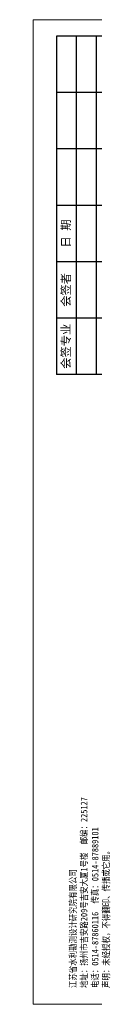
# Model space of a CAD drawing. Extents: x 464172 to 473094, y 3847158 to 3855433.
# Tile 79 of 98: x 469791 to 469810, y 3851751 to 3852048. Entities that reach past the tile are written whole.
import ezdxf
from ezdxf.enums import TextEntityAlignment as Align

# ---------------------------------------------------------------- set-up
doc = ezdxf.new("R2010")
doc.units = 0
doc.layers.get('0').update_dxf_attribs({"linetype": 'CONTINUOUS'})
doc.layers.add('断面', color=7, linetype='CONTINUOUS')
doc.styles.add('LYJFS', font='times.ttf', dxfattribs={"width": 0.7})
doc.styles.add('仿宋', font='FangSong_GB2312.ttf', dxfattribs={"width": 0.8})
doc.styles.add('宋体', font='txt')

# ---------------------------------------------------------------- blocks, each defined once
blk = doc.blocks.new('TK')
h = blk.add_hatch(color=152)
h.dxf.hatch_style = 1
h.paths.add_polyline_path([(37.76634519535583, 12, 1), (28.08865389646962, 12, 1)])
h.paths.add_polyline_path([(37.60348109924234, 12, 1), (28.2515179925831, 12, 1)], flags=16)
h = blk.add_hatch(color=152)
h.dxf.hatch_style = 1
edge = h.paths.add_edge_path()
edge.add_arc((34.80941884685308, 9.57513306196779), 1.461698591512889, 43.31770961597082, 70.37003522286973)
edge.add_arc((33.42980450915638, 5.707128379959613), 5.568375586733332, 70.37003522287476, 84.52854590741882)
edge.add_arc((32.84297213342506, -0.4193509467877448), 11.72289597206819, 84.5285459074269, 95.17746754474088)
edge.add_arc((32.98455917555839, 9.871856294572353), 1.831337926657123, 111.7965680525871, 130.9174013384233, ccw=False)
edge.add_arc((34.88031159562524, 5.13131362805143), 6.936886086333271, 98.84274785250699, 111.79656805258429, ccw=False)
edge.add_arc((35.94667124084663, -1.723120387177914), 13.873772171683, 95.21036804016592, 98.84274785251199, ccw=False)
edge.add_ellipse((32.92749954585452, 12.29239219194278), major_axis=(-1.773815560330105, 0), ratio=0.8776980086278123, start_angle=172.6538623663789, end_angle=176.9129867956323)
edge.add_arc((34.51986391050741, 1.961408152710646), 10.24870363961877, 88.99992913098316, 98.52267106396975)
edge.add_arc((34.12653419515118, 4.586133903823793), 7.594670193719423, 98.5226710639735, 116.8491039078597)
edge.add_arc((31.25213164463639, 10.26438648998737), 1.230336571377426, 116.8491039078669, 139.2900683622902)
edge.add_arc((30.4676556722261, 10.93937889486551), 0.1954369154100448, 139.2900683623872, 263.050638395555)
edge.add_arc((30.65080526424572, 12.44199033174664), 1.70916902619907, 263.0506383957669, 272.136251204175)
edge.add_arc((31.81845295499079, -18.86063964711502), 29.61523112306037, 88.46268833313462, 92.13625120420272, ccw=False)
edge.add_arc((32.47617160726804, 5.646726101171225), 5.099041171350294, 68.07113774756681, 88.46268833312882, ccw=False)
edge.add_arc((36.58583429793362, -10.91731876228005), 21.4080615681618, 95.91294384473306, 98.79521578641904)
edge.add_arc((35.21854840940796, -2.080308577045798), 12.46590188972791, 98.79521578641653, 117.8496747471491)
edge.add_arc((93.71745628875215, -228.4932874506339), 245.9934265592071, 104.7703900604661, 105.15790668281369, ccw=False)
edge.add_line((31.00239690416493, 9.371353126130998), (30.1988762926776, 9.045501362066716))
edge.add_arc((51.56004769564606, -88.12407086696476), 99.48982566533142, 100.90627282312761, 102.39834375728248, ccw=False)
edge.add_line((32.73627937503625, 9.568770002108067), (32.12568198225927, 9.380185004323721))
edge.add_arc((29.81630978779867, 37.97211086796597), 28.68503833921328, 274.6177604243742, 279.6944367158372)
edge.add_arc((33.87653895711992, 14.20489681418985), 4.573507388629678, 279.694436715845, 287.6119267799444)
edge.add_arc((34.76080719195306, 11.41934212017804), 1.650966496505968, 287.6119267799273, 311.5140981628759)
edge.add_arc((35.67269695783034, 10.38914913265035), 0.2751610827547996, 311.5140981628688, 403.3177096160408)
edge = h.paths.add_edge_path()
edge.add_arc((37.34861352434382, 13.13700107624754), 2.066422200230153, 138.9741968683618, 204.1180883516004, ccw=False)
edge.add_line((35.78967558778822, 14.49339822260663), (34.09257231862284, 14.49339822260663))
edge.add_line((34.09257231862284, 14.49339822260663), (34.09257231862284, 15.08006279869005))
edge.add_line((34.09257231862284, 15.08006279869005), (31.76242677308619, 15.08006279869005))
edge.add_line((31.76242677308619, 15.08006279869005), (31.76242677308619, 14.49339822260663))
edge.add_line((31.76242677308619, 14.49339822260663), (30.06532350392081, 14.49339822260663))
edge.add_arc((28.50638556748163, 13.13700107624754), 2.066422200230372, -24.118088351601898, 41.0258031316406, ccw=False)
edge.add_arc((26.96985351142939, 13.82490731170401), 3.749914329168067, 314.34412131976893, 335.8819116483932, ccw=False)
edge.add_arc((28.92445619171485, 14.17747440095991), 3.106664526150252, 282.3877277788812, 290.1465811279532)
edge.add_arc((25.86021252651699, 22.52986678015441), 12.00340818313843, 290.1465811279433, 296.6495194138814)
edge.add_ellipse((32.92749954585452, 12.29239219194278), major_axis=(-1.773815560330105, 0), ratio=0.8776980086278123, start_angle=176.9129867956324, end_angle=378.37473811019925, ccw=False)
edge.add_ellipse((32.92749954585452, 12.29239219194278), major_axis=(-1.773815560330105, 0), ratio=0.8776980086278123, start_angle=172.653862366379, end_angle=176.9129867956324, ccw=False)
edge.add_ellipse((32.92749954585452, 12.29239219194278), major_axis=(-1.773815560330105, 0), ratio=0.8776980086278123, start_angle=161.6252618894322, end_angle=172.653862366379, ccw=False)
edge.add_arc((39.99478656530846, 22.52986678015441), 12.00340818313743, 243.3504805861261, 249.853418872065)
edge.add_arc((36.93054290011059, 14.17747440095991), 3.106664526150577, 249.8534188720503, 257.61227222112)
edge.add_arc((38.88514558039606, 13.82490731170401), 3.74991432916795, 204.1180883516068, 225.6558786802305, ccw=False)
at = {"lineweight": 0}
for p, q in [((0, 0), (0, 297)), ((0, 297), (420, 297)), ((420, 297), (420, 0)), ((415, 12), (208, 12)), ((420, 0), (0, 0))]:
    blk.add_line(p, q, dxfattribs=at)
for p, q in [((25, 292), (7, 292)), ((7, 292), (7, 190)), ((13, 292), (13, 190)), ((19, 292), (19, 190)), ((25, 275), (7, 275)), ((25, 258), (7, 258)), ((25, 241), (7, 241)), ((25, 224), (7, 224)), ((25, 207), (7, 207)), ((25, 190), (7, 190)), ((118, 19), (118, 5)), ((153, 19), (153, 5)), ((208, 19), (208, 5)), ((234, 19), (234, 5)), ((253, 19), (253, 5)), ((272, 19), (272, 5)), ((291, 19), (291, 5)), ((310, 19), (310, 5)), ((329, 19), (329, 5)), ((348, 19), (348, 5)), ((366, 19), (366, 5)), ((383, 12), (383, 5))]:
    blk.add_line(p, q)
at = {"lineweight": 0, "const_width": 1}
blk.add_lwpolyline([(25, 292), (415, 292), (415, 5), (25, 5)], close=True, dxfattribs=at)
at = {"lineweight": 0, "const_width": 0.4}
blk.add_lwpolyline([(415, 19), (25, 19)], dxfattribs=at)
at = {"color": 152}
for points in [[(31.24412181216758, 11.80161767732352, -0.02838203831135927), (29.99446309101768, 11.26089254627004, -0.03386732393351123), (29.59091690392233, 11.14313846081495, 0.09425397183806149), (30.39241989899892, 12.29262248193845, 0.2921547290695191), (30.06532350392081, 14.49339822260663), (31.76242677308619, 14.49339822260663), (31.76242677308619, 15.08006279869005), (34.09257231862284, 15.08006279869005), (34.09257231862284, 14.49339822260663), (35.78967558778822, 14.49339822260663, 0.29215472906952), (35.46257919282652, 12.29262248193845, 0.09425397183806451), (36.2640821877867, 11.14313846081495, -0.03386732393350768), (35.86053600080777, 11.26089254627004, -0.02838203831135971), (34.61087727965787, 11.80161767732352)], [(34.69874112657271, 12.20855064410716, 0.04157472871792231), (33.0009984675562, 12.09693843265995, 0.08013502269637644), (30.6964595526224, 11.36209164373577, 0.09823132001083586), (30.31951032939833, 11.06684867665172, 0.599439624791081), (30.44400935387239, 10.74537776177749, 0.03966424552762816), (30.71451621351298, 10.73400916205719, -0.01603031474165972), (32.61296833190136, 10.7439319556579, -0.08921046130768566), (34.38043466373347, 10.37684270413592, 0.01257694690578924), (33.31247064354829, 10.23900867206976, 0.08333285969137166), (29.39506013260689, 8.941746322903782, -0.001690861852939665), (31.00239690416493, 9.371353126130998), (30.1988762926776, 9.045501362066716, -0.006510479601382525), (32.73627937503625, 9.568770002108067), (32.12568198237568, 9.380185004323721, 0.02215480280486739), (34.64668864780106, 9.696699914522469, 0.03456031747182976), (35.26033732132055, 9.845760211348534, 0.1046726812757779), (35.85507491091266, 10.18311053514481, 0.4234638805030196), (35.87289335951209, 10.57792154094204, 0.1185893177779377), (35.30046801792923, 10.95188049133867, 0.06185687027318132), (33.96074808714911, 11.25013348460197, 0.04649815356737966), (31.78508714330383, 11.25571519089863, -0.08362449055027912), (32.30456102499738, 11.57226833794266, -0.05658197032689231), (33.81395195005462, 11.9857476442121, -0.01585057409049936), (34.68675527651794, 12.09332510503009)]]:
    blk.add_lwpolyline(points, format="xyb", dxfattribs=at)
for radius in [4.838845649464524, 4.675981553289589]:
    blk.add_circle((32.92749954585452, 12), radius, dxfattribs=at)
blk.add_arc((34.88031159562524, 5.13131362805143), 6.936886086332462, 98.84274785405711, 111.7965680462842, dxfattribs=at)
for start_param, end_param in [(2.820892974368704, 6.603884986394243), (3.013378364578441, 3.087714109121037)]:
    blk.add_ellipse((32.92749954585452, 12.29239219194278), major_axis=(-1.773815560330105, 0), ratio=0.8776980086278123, start_param=start_param, end_param=end_param, dxfattribs=at)
at = {"style": '宋体'}
for s, height, width, p in [('江苏省水利勘测设计研究院有限公司', 3.75, 0.9, (77.12731924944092, 13.75084589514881)), ('农业综合开发中型灌区节水配套改造项目', 1.8, 0.75, (136, 14.74047347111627)), ('-江苏省徐州市丰县四联河灌区', 1.8, 0.75, (136, 11.02926161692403)), ('Jiangsu Surveying and Design Institute of Water Resources Co., Ltd.', 2, 0.8, (76.9551912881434, 9.01340379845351)), ('节水配套改造项目', 1.8, 0.75, (135.8399052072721, 7.880905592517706))]:
    blk.add_text(s, height=height, dxfattribs=dict(at, width=width)).set_placement(p, align=Align.MIDDLE)
at = {"style": 'LYJFS'}
for s, p in [('（阶段）', (216.8339300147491, 15.5)), ('（专业）', (216.8339300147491, 8.5))]:
    blk.add_text(s, height=2.5, dxfattribs=at).set_placement(p, align=Align.MIDDLE_CENTER)
at = {"style": '仿宋'}
blk.add_text('2018.05', height=2.5, dxfattribs=at).set_placement((357, 8.5), align=Align.MIDDLE)
at = {"rotation": 90}
for s, insert, char_height, attachment_point, style in [('日 期', (10, 232.5), 2.5, 5, '宋体'), ('会签者', (10, 215.5), 2.5, 5, '宋体'), ('会签专业', (10, 198.5), 2.5, 5, '宋体'), ('江苏省水利勘测设计研究院有限公司\\P地址：扬州市吉安路209号吉安大厦1号楼  邮编：225127\\P电话：0514-87860116  传真：0514-87889101\\P声明：未经授权，不得翻印、传播或它用。', (23.29513194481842, 4.918324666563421), 2, 7, '仿宋')]:
    blk.add_mtext(s, dxfattribs=dict(at, insert=insert, char_height=char_height, attachment_point=attachment_point, style=style))
at = {"char_height": 2.5, "attachment_point": 5, "style": '宋体'}
for s, insert in [('设计', (227.4021536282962, 15.5)), ('批 准', (243.5, 15.5)), ('核 定', (262.4375, 15.47222222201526)), ('审 查', (281.4305555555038, 15.47328627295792)), ('校 核', (300.4652777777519, 15.54328155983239)), ('设 计', (319.4722222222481, 15.59333057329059)), ('制 图', (338.4166666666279, 15.4779241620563)), ('日 期', (357, 15.5)), ('甲级设计证书编号A132012666', (390.5, 15.5)), ('部分', (227.4021536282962, 8.5)), ('图 号', (374.5, 8.5))]:
    blk.add_mtext(s, dxfattribs=dict(at, insert=insert))

msp = doc.modelspace()

# ---------------------------------------------------------------- block references
at = {"layer": '断面', "xscale": 1.000049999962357, "yscale": 1.000049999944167, "zscale": 1.000049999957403}
msp.add_blockref('TK', (469791.3637853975, 3851751.1126599), dxfattribs=at)

doc.saveas('drawing.dxf')
